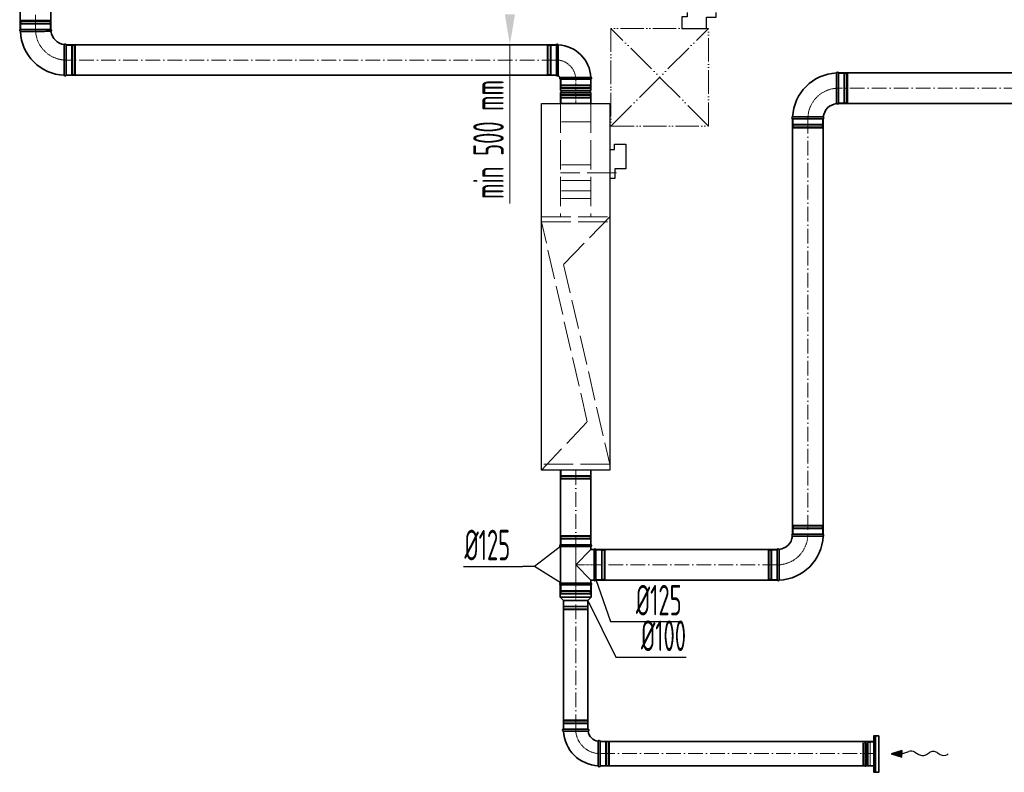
# Model space of a CAD drawing. Header units: millimetres. Extents: x -20688 to 44066, y -7315 to 67290.
# Tile 37 of 75: x 36706 to 40735, y 13286 to 16366. Entities that reach past the tile are written whole.
import ezdxf

# ---------------------------------------------------------------- set-up
doc = ezdxf.new("R2010")
doc.units = ezdxf.units.MM
for name, pattern in [('ACAD_ISO02W100', [15, 12, -3]), ('ACAD_ISO05W100', [33, 24, -3, 0, -3, 0, -3]), ('ACAD_ISO10W100', [18, 12, -3, 0, -3]), ('phl_thick', [0])]:
    doc.linetypes.add(name, pattern=pattern)
for name, color, linetype, lineweight in [('UT_KOTY - DIMENZE', 7, 'Continuous', 5), ('VZT_05 ETA (ODVOD) - OBRYS', 6, 'Continuous', 35), ('VZT_06 ETA (ODVOD) - OSA', 6, 'ACAD_ISO10W100', 5), ('VZT_21 ZAŘÍZENÍ - OBRYS', 1, 'Continuous', 30), ('VZT_22 ZAŘÍZENÍ - DETAIL', 8, 'Continuous', 5), ('VZT_30 DISTRIBUČNÍ PRVKY - OBRYS', 1, 'Continuous', 35), ('VZT_50 POPIS - OBECNE', 7, 'Continuous', 13), ('VZT_60_KOTY - DIMENZE', 7, 'Continuous', 5), ('VZT_POŽADAVKY NA STAVBU - PODHLEDY', 4, 'ACAD_ISO05W100', 5)]:
    doc.layers.add(name, color=color, linetype=linetype, lineweight=lineweight)
doc.layers.add('VZT_07 ETA (ODVOD) - NETISK', color=8, linetype='ACAD_ISO02W100', lineweight=5, plot=False)
doc.styles.add('EVORA_125', font='isocp.shx', dxfattribs={"width": 0.6, "height": 125})
doc.styles.add('ISOCP 2.5', font='isocp.shx', dxfattribs={"width": 0.6, "height": 2.5})

msp = doc.modelspace()

# ---------------------------------------------------------------- linework, layer by layer
at = {"color": 8, "lineweight": 5}
for points in [[(40160.5, 13405), (40156.6, 13406.4), (40156.6, 13361.2)], [(40160.7, 13405.9), (40160.7, 13361.2)], [(40172.4, 13405.2), (40172.4, 13361.2)], [(40176, 13406.8), (40176, 13361.2)], [(40178.7, 13408.7), (40178.7, 13361.2)], [(40201.6, 13409.7), (40186.6, 13409.7), (40186.6, 13312.7), (40201.6, 13312.7)], [(40201.6, 13409.7), (40201.6, 13312.7)], [(40160.5, 13317.5), (40156.6, 13316.1), (40156.6, 13361.2)], [(40160.7, 13316.6), (40160.7, 13361.2)], [(40172.4, 13317.3), (40172.4, 13361.2)], [(40176, 13315.7), (40176, 13361.2)], [(40178.7, 13313.7), (40178.7, 13361.2)]]:
    msp.add_lwpolyline(points, dxfattribs=at)
for points in [[(40166.7, 13413.4), (40165.3, 13407.6, 0.060863), (40165.2, 13407), (40165.2, 13361.2)], [(40166.7, 13413.4), (40168.1, 13407.4, -0.058981), (40168.2, 13406.8), (40168.2, 13361.2)], [(40186.6, 13408.7), (40178.7, 13408.7, 0.291473), (40176.3, 13407.2, 0.291473)], [(40166.7, 13309.1), (40165.3, 13314.9, -0.060863), (40165.2, 13315.5), (40165.2, 13361.2)], [(40166.7, 13309.1), (40168.1, 13315.1, 0.058981), (40168.2, 13315.7), (40168.2, 13361.2)], [(40186.6, 13313.7), (40178.7, 13313.7, -0.291473), (40176.3, 13315.3, -0.291473)]]:
    msp.add_lwpolyline(points, format="xyb", dxfattribs=at)
for centre, radius, start, end in [((40166, 13396.9), 10.5, 52.1622, 120.2824), ((40172.8, 13409), 3.88, 263.3265, 332.5007), ((40166, 13325.6), 10.5, 239.7176, 307.8378), ((40172.8, 13313.5), 3.88, 27.4993, 96.6735)]:
    msp.add_arc(centre, radius, start, end, dxfattribs=at)
at = {"layer": 'UT_KOTY - DIMENZE'}
msp.add_line((38712.1, 16263.9), (38712.1, 15613.7), dxfattribs=at)
msp.add_solid([(38691.3, 16388.9), (38733, 16388.9), (38712.1, 16263.9)], dxfattribs=at)
at = {"layer": 'VZT_05 ETA (ODVOD) - OBRYS'}
for p, q in [((36708.9, 16326.4), (36833.9, 16326.4)), ((36896.4, 16263.9), (36896.4, 16138.9)), ((38902.3, 16138.9), (38902.3, 16263.9)), ((38910, 16138.9), (38910, 16263.9)), ((38918.8, 16130.1), (39043.8, 16130.1)), ((39043.8, 16122.4), (38918.8, 16122.4)), ((38918.8, 16076.9), (38918.8, 16122.4)), ((38918.8, 16122.4), (39043.8, 16122.4)), ((39043.8, 16076.9), (39043.8, 16122.4)), ((40056.3, 16148.6), (40056.3, 16023.6)), ((39043.8, 16076.9), (38918.8, 16076.9)), ((39043.8, 16068.9), (38918.8, 16068.9)), ((38918.8, 16023.4), (38918.8, 16068.9)), ((39043.8, 16023.4), (39043.8, 16068.9)), ((39043.8, 16023.4), (38918.8, 16023.4)), ((39993.8, 15961.1), (39868.8, 15961.1)), ((39868.8, 14260.4), (39993.8, 14260.4)), ((39043.8, 14217.9), (38918.8, 14217.9)), ((39043.8, 14210.3), (38918.8, 14210.3)), ((38918.8, 14210.3), (38918.8, 14060.6)), ((39043.8, 14197.9), (38981.3, 14135.4)), ((39043.8, 14210.3), (39043.8, 14197.9)), ((39056.7, 14197.9), (39043.8, 14197.9)), ((39056.7, 14072.9), (39056.7, 14197.9)), ((39064.3, 14072.9), (39064.3, 14197.9)), ((39806.3, 14072.9), (39806.3, 14197.9)), ((38981.3, 14135.4), (39043.8, 14072.9)), ((39043.8, 14060.6), (38918.8, 14060.6)), ((39056.7, 14072.9), (39043.8, 14072.9)), ((39043.8, 14072.9), (39043.8, 14060.6)), ((39044.8, 14052.9), (38917.8, 14052.9)), ((38917.8, 14052.9), (38917.8, 14002.4)), ((38918.8, 14052.9), (39043.8, 14052.9)), ((39044.8, 14052.9), (39044.8, 14002.4)), ((39044.8, 14002.4), (38917.8, 14002.4)), ((38931.3, 13988.9), (38917.8, 14002.4)), ((39031.3, 13988.9), (38931.3, 13988.9)), ((39031.3, 13988.9), (39044.8, 14002.4)), ((39031.3, 13462.6), (38931.3, 13462.6)), ((38931.3, 13454.6), (38981.5, 13454.6)), ((39081.3, 13312.6), (39081.3, 13412.6)), ((39073.3, 13312.6), (39073.3, 13362.7))]:
    msp.add_line(p, q, dxfattribs=at)
for points in [[(36708.9, 17041.2), (36708.9, 16326.4)], [(36833.9, 17041.2), (36833.9, 16326.4)], [(36896.4, 16263.9), (38902.3, 16263.9)], [(36896.4, 16138.9), (38902.3, 16138.9)], [(39868.8, 14260.4), (39868.8, 15961.1)], [(39993.8, 14260.4), (39993.8, 15961.1)], [(38918.8, 14217.9), (38918.8, 14523.4)], [(39043.8, 14217.9), (39043.8, 14523.4)], [(39064.3, 14197.9), (39806.3, 14197.9)], [(39064.3, 14072.9), (39806.3, 14072.9)], [(38931.3, 13988.9), (38931.3, 13462.6)], [(39031.3, 13988.9), (39031.3, 13462.6)], [(40201.6, 13412.6), (39081.3, 13412.6)], [(40201.6, 13312.6), (39081.3, 13312.6)]]:
    msp.add_lwpolyline(points, dxfattribs=at)
at = {"layer": 'VZT_05 ETA (ODVOD) - OBRYS', "elevation": 0}
for points in [[(40056.3, 16148.6), (41154, 16148.6)], [(40056.3, 16023.6), (41154, 16023.6)]]:
    msp.add_lwpolyline(points, dxfattribs=at)
at = {"layer": 'VZT_05 ETA (ODVOD) - OBRYS'}
for centre, radius, start, end in [((36710.5, 16322.6), 4.17, 113.4678, 248.8928), ((36896.4, 16326.4), 187.5, 182.3607, 267.6393), ((36832.2, 16322.6), 4.17, 300.2981, 66.5322), ((36896.4, 16326.4), 62.5, 186.8302, 263.1698), ((36892.5, 16262.2), 4.17, 23.4678, 149.7019), ((38906.2, 16262.2), 4.17, 20.3309, 156.5322), ((38902.3, 16122.4), 141.5, 3.1369, 86.8631), ((36892.5, 16140.6), 4.17, 201.1072, 336.5322), ((38906.2, 16140.6), 4.17, 203.4678, 336.5322), ((38902.3, 16122.4), 16.5, 23.8093, 66.1907), ((38920.5, 16126.2), 4.17, 113.4678, 246.5322), ((39042.2, 16126.2), 4.17, 293.4678, 69.6691), ((40056.3, 15961.1), 187.5, 92.3607, 177.6393), ((40052.5, 16147), 4.17, 23.4678, 158.8928), ((38918.8, 16072.9), 4, 270, 90), ((39043.8, 16072.9), 4, 90, 270), ((40056.3, 15961.1), 62.5, 96.8302, 173.1698), ((40052.5, 16025.3), 4.17, 210.2981, 336.5322), ((39870.5, 15964.9), 4.17, 111.1072, 246.5322), ((39992.1, 15964.9), 4.17, 293.4678, 59.7019), ((39806.3, 14260.4), 62.5, 276.8302, 353.1698), ((39806.3, 14260.4), 187.5, 272.3607, 357.6393), ((39870.5, 14256.6), 4.17, 113.4678, 239.7019), ((39992.1, 14256.6), 4.17, 291.1072, 66.5322), ((38920.5, 14214.1), 4.17, 113.4678, 246.5322), ((39042.2, 14214.1), 4.17, 293.4678, 66.5322), ((39060.5, 14196.3), 4.17, 23.4678, 156.5322), ((39810.1, 14196.3), 4.17, 30.2981, 156.5322), ((38920.5, 14056.8), 4.17, 113.4678, 246.5322), ((39042.2, 14056.8), 4.17, 293.4678, 66.5322), ((39060.5, 14074.6), 4.17, 203.4678, 336.5322), ((39810.1, 14074.6), 4.17, 203.4678, 338.8928), ((38931.3, 13458.6), 4, 90, 270), ((39031.3, 13458.6), 4, 279.1478, 90), ((39081.3, 13462.6), 150, 183.0572, 266.9428), ((39081.3, 13462.6), 50, 189.1478, 260.8522), ((39077.3, 13412.6), 4, 0, 170.8522), ((39077.3, 13312.6), 4, 180, 0)]:
    msp.add_arc(centre, radius, start, end, dxfattribs=at)
for points, knots in [([(36834.3, 16319), (36834.3, 16319), (36834.3, 16319), (36833.9, 16319), (36833.6, 16319), (36832.6, 16319), (36831.8, 16319), (36828.6, 16318.9), (36825.5, 16318.9), (36816.6, 16318.9), (36810.4, 16318.8), (36796.3, 16318.8), (36788.5, 16318.8), (36772.2, 16318.8), (36764, 16318.7), (36748.1, 16318.7), (36740.7, 16318.7), (36727.5, 16318.7), (36721.9, 16318.7), (36714.9, 16318.7), (36712.8, 16318.7), (36709.8, 16318.7), (36709, 16318.7), (36709, 16318.7)], [197.067977, 197.067977, 197.067977, 197.067977, 201.792196, 201.792196, 209.190204, 209.190204, 218.040239, 218.040239, 237.760854, 237.760854, 262.206108, 262.206108, 286.831239, 286.831239, 311.323072, 311.323072, 335.946087, 335.946087, 360.704397, 360.704397, 377.088273, 377.088273, 394.105327, 394.105327, 394.105327, 394.105327]), ([(36888.9, 16264.4), (36888.9, 16264.4), (36888.9, 16262.8), (36888.9, 16256.7), (36888.9, 16252.2), (36888.8, 16240.8), (36888.8, 16234), (36888.7, 16219), (36888.7, 16210.9), (36888.7, 16194.5), (36888.7, 16186.4), (36888.7, 16171.2), (36888.7, 16164.3), (36888.7, 16152.5), (36888.7, 16147.8), (36888.6, 16141.2), (36888.6, 16139.3), (36888.6, 16139.1), (36888.6, 16139.1), (36888.6, 16139.1)], [0, 0, 0, 0, 24.235852, 24.235852, 48.531845, 48.531845, 73.024415, 73.024415, 97.570898, 97.570898, 122.078339, 122.078339, 146.53579, 146.53579, 170.957495, 170.957495, 195.359468, 195.359468, 197.168246, 197.168246, 197.168246, 197.168246]), ([(40048.9, 16023.2), (40048.9, 16023.2), (40048.9, 16023.2), (40048.9, 16023.5), (40048.9, 16023.9), (40048.9, 16024.9), (40048.9, 16025.7), (40048.8, 16028.9), (40048.8, 16032), (40048.8, 16040.9), (40048.7, 16047.1), (40048.7, 16061.2), (40048.7, 16069), (40048.7, 16085.2), (40048.6, 16093.5), (40048.6, 16109.3), (40048.6, 16116.8), (40048.6, 16130), (40048.6, 16135.6), (40048.6, 16142.5), (40048.6, 16144.7), (40048.6, 16147.7), (40048.6, 16148.5), (40048.6, 16148.5)], [197.067977, 197.067977, 197.067977, 197.067977, 201.792196, 201.792196, 209.190204, 209.190204, 218.040239, 218.040239, 237.760854, 237.760854, 262.206108, 262.206108, 286.831239, 286.831239, 311.323072, 311.323072, 335.946087, 335.946087, 360.704397, 360.704397, 377.088273, 377.088273, 394.105327, 394.105327, 394.105327, 394.105327]), ([(39994.3, 15968.6), (39994.3, 15968.6), (39992.7, 15968.6), (39986.6, 15968.6), (39982.1, 15968.6), (39970.7, 15968.7), (39963.9, 15968.7), (39948.9, 15968.7), (39940.8, 15968.8), (39924.4, 15968.8), (39916.3, 15968.8), (39901.1, 15968.8), (39894.2, 15968.8), (39882.4, 15968.8), (39877.7, 15968.8), (39871.1, 15968.8), (39869.2, 15968.8), (39869, 15968.8), (39869, 15968.8), (39869, 15968.8)], [0, 0, 0, 0, 24.235852, 24.235852, 48.531845, 48.531845, 73.024415, 73.024415, 97.570898, 97.570898, 122.078339, 122.078339, 146.53579, 146.53579, 170.957495, 170.957495, 195.359468, 195.359468, 197.168246, 197.168246, 197.168246, 197.168246]), ([(39868.4, 14253), (39868.4, 14253), (39869.9, 14253), (39876.1, 14252.9), (39880.6, 14252.9), (39892, 14252.9), (39898.8, 14252.8), (39913.8, 14252.8), (39921.8, 14252.8), (39938.2, 14252.8), (39946.3, 14252.7), (39961.5, 14252.7), (39968.4, 14252.7), (39980.2, 14252.7), (39985, 14252.7), (39991.6, 14252.7), (39993.4, 14252.7), (39993.6, 14252.7), (39993.7, 14252.7), (39993.7, 14252.7)], [0, 0, 0, 0, 24.235852, 24.235852, 48.531845, 48.531845, 73.024415, 73.024415, 97.570898, 97.570898, 122.078339, 122.078339, 146.53579, 146.53579, 170.957495, 170.957495, 195.359468, 195.359468, 197.168246, 197.168246, 197.168246, 197.168246]), ([(39813.7, 14198.4), (39813.7, 14198.4), (39813.7, 14198.3), (39813.7, 14198), (39813.7, 14197.7), (39813.8, 14196.6), (39813.8, 14195.8), (39813.8, 14192.7), (39813.8, 14189.5), (39813.8, 14180.6), (39813.9, 14174.5), (39813.9, 14160.3), (39813.9, 14152.5), (39814, 14136.3), (39814, 14128.1), (39814, 14112.2), (39814, 14104.7), (39814, 14091.5), (39814, 14086), (39814, 14079), (39814, 14076.8), (39814, 14073.9), (39814, 14073.1), (39814, 14073.1)], [197.067977, 197.067977, 197.067977, 197.067977, 201.792196, 201.792196, 209.190204, 209.190204, 218.040239, 218.040239, 237.760854, 237.760854, 262.206108, 262.206108, 286.831239, 286.831239, 311.323072, 311.323072, 335.946087, 335.946087, 360.704397, 360.704397, 377.088273, 377.088273, 394.105327, 394.105327, 394.105327, 394.105327]), ([(39032, 13454.6), (39032, 13454.6), (39030.8, 13454.6), (39026.4, 13454.6), (39022.9, 13454.6), (39014, 13454.6), (39008.7, 13454.6), (38996.7, 13454.6), (38990.3, 13454.6), (38983, 13454.6), (38982.2, 13454.6), (38981.5, 13454.6)], [157.874915, 157.874915, 157.874915, 157.874915, 176.103874, 176.103874, 195.460379, 195.460379, 215.101284, 215.101284, 234.82164, 234.82164, 237.034743, 237.034743, 237.034743, 237.034743]), ([(39073.3, 13362.7), (39073.3, 13369.1), (39073.3, 13375.4), (39073.3, 13387.5), (39073.3, 13393), (39073.4, 13402.5), (39073.4, 13406.4), (39073.4, 13411.6), (39073.4, 13413.1), (39073.4, 13413.2), (39073.4, 13413.2), (39073.4, 13413.2)], [78.71119, 78.71119, 78.71119, 78.71119, 97.804615, 97.804615, 117.523893, 117.523893, 137.264303, 137.264303, 156.831737, 156.831737, 157.874915, 157.874915, 157.874915, 157.874915])]:
    msp.add_open_spline(points, degree=3, knots=knots, dxfattribs=at)
at = {"layer": 'VZT_06 ETA (ODVOD) - OSA', "ltscale": 5}
for points in [[(36771.4, 16326.4), (36771.4, 17041.2)], [(38902.3, 16201.4), (36896.4, 16201.4)], [(39931.3, 15961.1), (39931.3, 14260.4)], [(38981.3, 14523.4), (38981.3, 14217.9)], [(39806.3, 14135.4), (39064.3, 14135.4)], [(38981.3, 13462.6), (38981.3, 13988.9)], [(39081.3, 13362.6), (40201.6, 13362.6)]]:
    msp.add_lwpolyline(points, dxfattribs=at)
at = {"layer": 'VZT_06 ETA (ODVOD) - OSA', "ltscale": 0.3, "elevation": 0}
msp.add_lwpolyline([(36896.4, 16201.4), (36896.4, 16201.4, -0.414214), (36771.4, 16326.4), (36771.4, 16326.4)], format="xyb", dxfattribs=at)
at = {"layer": 'VZT_06 ETA (ODVOD) - OSA', "ltscale": 0.3}
for points in [[(38981.3, 16122.4), (38981.3, 16122.4, 0.414214), (38902.3, 16201.4), (38902.3, 16201.4)], [(39931.3, 15961.1), (39931.3, 15961.1, -0.414214), (40056.3, 16086.1), (40056.3, 16086.1)], [(39931.3, 14260.4), (39931.3, 14260.4, -0.414214), (39806.3, 14135.4), (39806.3, 14135.4)], [(38981.3, 13462.6), (38981.3, 13462.6, 0.414214), (39081.3, 13362.6), (39081.3, 13362.6)]]:
    msp.add_lwpolyline(points, format="xyb", dxfattribs=at)
at = {"layer": 'VZT_06 ETA (ODVOD) - OSA'}
msp.add_lwpolyline([(38981.3, 16023.4), (38981.3, 16122.4)], dxfattribs=at)
at = {"layer": 'VZT_06 ETA (ODVOD) - OSA', "ltscale": 5, "elevation": 0}
msp.add_lwpolyline([(41154, 16086.1), (40056.3, 16086.1)], dxfattribs=at)
at = {"layer": 'VZT_06 ETA (ODVOD) - OSA', "ltscale": 0.3}
for points in [[(39064.3, 14135.4), (38981.3, 14135.4)], [(38981.3, 14052.9), (38981.3, 13988.9)]]:
    msp.add_lwpolyline(points, dxfattribs=at)
at = {"layer": 'VZT_07 ETA (ODVOD) - NETISK', "ltscale": 0.4}
for p, q in [((36710.4, 16359.9), (36832.4, 16359.9)), ((36710.4, 16359.4), (36710.4, 16359.9)), ((36710.4, 16359.4), (36832.4, 16359.4)), ((36711.4, 16364.4), (36831.4, 16364.4)), ((36711.4, 16360.4), (36711.4, 16364.4)), ((36711.4, 16360.4), (36831.4, 16360.4)), ((36712.4, 16359.9), (36712.4, 16360.4)), ((36712.4, 16352.4), (36712.4, 16359.4)), ((36830.4, 16359.9), (36830.4, 16360.4)), ((36830.4, 16352.4), (36830.4, 16359.4)), ((36831.4, 16360.4), (36831.4, 16364.4)), ((36832.4, 16359.4), (36832.4, 16359.9)), ((36710.4, 16352.4), (36832.4, 16352.4)), ((36710.4, 16351.9), (36710.4, 16352.4)), ((36710.4, 16351.9), (36832.4, 16351.9)), ((36711.4, 16348.4), (36831.4, 16348.4)), ((36711.4, 16326.4), (36711.4, 16348.4)), ((36712.4, 16348.4), (36712.4, 16351.9)), ((36830.4, 16348.4), (36830.4, 16351.9)), ((36831.4, 16326.4), (36831.4, 16348.4)), ((36832.4, 16351.9), (36832.4, 16352.4)), ((36896.4, 16261.4), (36918.4, 16261.4)), ((36918.4, 16261.4), (36918.4, 16141.4)), ((36918.4, 16260.4), (36921.9, 16260.4)), ((36921.9, 16262.4), (36921.9, 16140.4)), ((36921.9, 16262.4), (36922.4, 16262.4)), ((36922.4, 16262.4), (36922.4, 16140.4)), ((36922.4, 16260.4), (36929.4, 16260.4)), ((36929.4, 16262.4), (36929.4, 16140.4)), ((36929.4, 16262.4), (36929.9, 16262.4)), ((36929.9, 16262.4), (36929.9, 16140.4)), ((36929.9, 16260.4), (36930.4, 16260.4)), ((36930.4, 16261.4), (36930.4, 16141.4)), ((36930.4, 16261.4), (36934.4, 16261.4)), ((36934.4, 16261.4), (36934.4, 16141.4)), ((38864.3, 16141.4), (38864.3, 16261.4)), ((38868.3, 16261.4), (38864.3, 16261.4)), ((38868.3, 16141.4), (38868.3, 16261.4)), ((38868.8, 16260.4), (38868.3, 16260.4)), ((38868.8, 16140.4), (38868.8, 16262.4)), ((38869.3, 16262.4), (38868.8, 16262.4)), ((38869.3, 16140.4), (38869.3, 16262.4)), ((38876.3, 16260.4), (38869.3, 16260.4)), ((38876.3, 16140.4), (38876.3, 16262.4)), ((38876.8, 16262.4), (38876.3, 16262.4)), ((38876.8, 16140.4), (38876.8, 16262.4)), ((38880.3, 16260.4), (38876.8, 16260.4)), ((38880.3, 16141.4), (38880.3, 16261.4)), ((38902.3, 16261.4), (38880.3, 16261.4)), ((36896.4, 16141.4), (36918.4, 16141.4)), ((36918.4, 16142.4), (36921.9, 16142.4)), ((36921.9, 16140.4), (36922.4, 16140.4)), ((36922.4, 16142.4), (36929.4, 16142.4)), ((36929.4, 16140.4), (36929.9, 16140.4)), ((36929.9, 16142.4), (36930.4, 16142.4)), ((36930.4, 16141.4), (36934.4, 16141.4)), ((38868.3, 16141.4), (38864.3, 16141.4)), ((38868.8, 16142.4), (38868.3, 16142.4)), ((38869.3, 16140.4), (38868.8, 16140.4)), ((38876.3, 16142.4), (38869.3, 16142.4)), ((38876.8, 16140.4), (38876.3, 16140.4)), ((38880.3, 16142.4), (38876.8, 16142.4)), ((38902.3, 16141.4), (38880.3, 16141.4)), ((38921.3, 16100.4), (38921.3, 16122.4)), ((39041.3, 16100.4), (39041.3, 16122.4)), ((40056.3, 16146.1), (40078.3, 16146.1)), ((40078.3, 16146.1), (40078.3, 16026.1)), ((40078.3, 16145.1), (40081.8, 16145.1)), ((40081.8, 16147.1), (40081.8, 16025.1)), ((40081.8, 16147.1), (40082.3, 16147.1)), ((40082.3, 16147.1), (40082.3, 16025.1)), ((40082.3, 16145.1), (40089.3, 16145.1)), ((40089.3, 16147.1), (40089.3, 16025.1)), ((40089.3, 16147.1), (40089.8, 16147.1)), ((40089.8, 16147.1), (40089.8, 16025.1)), ((40089.8, 16145.1), (40090.3, 16145.1)), ((40090.3, 16146.1), (40090.3, 16026.1)), ((40090.3, 16146.1), (40094.3, 16146.1)), ((40094.3, 16146.1), (40094.3, 16026.1)), ((38920.3, 16096.9), (39042.3, 16096.9)), ((38920.3, 16096.4), (38920.3, 16096.9)), ((38920.3, 16096.4), (39042.3, 16096.4)), ((38920.3, 16089.4), (39042.3, 16089.4)), ((38920.3, 16088.9), (38920.3, 16089.4)), ((38920.3, 16088.9), (39042.3, 16088.9)), ((38921.3, 16100.4), (39041.3, 16100.4)), ((38921.3, 16088.4), (39041.3, 16088.4)), ((38921.3, 16084.4), (38921.3, 16088.4)), ((38921.3, 16084.4), (39041.3, 16084.4)), ((38922.3, 16096.9), (38922.3, 16100.4)), ((38922.3, 16089.4), (38922.3, 16096.4)), ((38922.3, 16088.4), (38922.3, 16088.9)), ((39040.3, 16096.9), (39040.3, 16100.4)), ((39040.3, 16089.4), (39040.3, 16096.4)), ((39040.3, 16088.4), (39040.3, 16088.9)), ((39041.3, 16084.4), (39041.3, 16088.4)), ((39042.3, 16096.4), (39042.3, 16096.9)), ((39042.3, 16088.9), (39042.3, 16089.4)), ((38920.3, 16056.9), (39042.3, 16056.9)), ((38920.3, 16056.4), (38920.3, 16056.9)), ((38920.3, 16056.4), (39042.3, 16056.4)), ((38920.3, 16049.4), (39042.3, 16049.4)), ((38920.3, 16048.9), (38920.3, 16049.4)), ((38920.3, 16048.9), (39042.3, 16048.9)), ((38921.3, 16061.4), (39041.3, 16061.4)), ((38921.3, 16057.4), (38921.3, 16061.4)), ((38921.3, 16057.4), (39041.3, 16057.4)), ((38921.3, 16045.4), (39041.3, 16045.4)), ((38921.3, 16023.4), (38921.3, 16045.4)), ((38922.3, 16056.9), (38922.3, 16057.4)), ((38922.3, 16049.4), (38922.3, 16056.4)), ((38922.3, 16045.4), (38922.3, 16048.9)), ((39040.3, 16056.9), (39040.3, 16057.4)), ((39040.3, 16049.4), (39040.3, 16056.4)), ((39040.3, 16045.4), (39040.3, 16048.9)), ((39041.3, 16057.4), (39041.3, 16061.4)), ((39041.3, 16023.4), (39041.3, 16045.4)), ((39042.3, 16056.4), (39042.3, 16056.9)), ((39042.3, 16048.9), (39042.3, 16049.4)), ((40056.3, 16026.1), (40078.3, 16026.1)), ((40078.3, 16027.1), (40081.8, 16027.1)), ((40081.8, 16025.1), (40082.3, 16025.1)), ((40082.3, 16027.1), (40089.3, 16027.1)), ((40089.3, 16025.1), (40089.8, 16025.1)), ((40089.8, 16027.1), (40090.3, 16027.1)), ((40090.3, 16026.1), (40094.3, 16026.1)), ((39871.3, 15961.1), (39871.3, 15939.1)), ((39991.3, 15961.1), (39991.3, 15939.1)), ((39992.3, 15935.6), (39870.3, 15935.6)), ((39870.3, 15935.6), (39870.3, 15935.1)), ((39992.3, 15935.1), (39870.3, 15935.1)), ((39992.3, 15928.1), (39870.3, 15928.1)), ((39870.3, 15928.1), (39870.3, 15927.6)), ((39992.3, 15927.6), (39870.3, 15927.6)), ((39991.3, 15939.1), (39871.3, 15939.1)), ((39991.3, 15927.1), (39871.3, 15927.1)), ((39871.3, 15927.1), (39871.3, 15923.1)), ((39991.3, 15923.1), (39871.3, 15923.1)), ((39872.3, 15939.1), (39872.3, 15935.6)), ((39872.3, 15935.1), (39872.3, 15928.1)), ((39872.3, 15927.6), (39872.3, 15927.1)), ((39990.3, 15939.1), (39990.3, 15935.6)), ((39990.3, 15935.1), (39990.3, 15928.1)), ((39990.3, 15927.6), (39990.3, 15927.1)), ((39991.3, 15927.1), (39991.3, 15923.1)), ((39992.3, 15935.6), (39992.3, 15935.1)), ((39992.3, 15928.1), (39992.3, 15927.6)), ((38921.3, 14523.4), (38921.3, 14501.4)), ((39041.3, 14523.4), (39041.3, 14501.4)), ((38920.3, 14497.9), (39042.3, 14497.9)), ((38920.3, 14497.9), (38920.3, 14497.4)), ((38920.3, 14497.4), (39042.3, 14497.4)), ((38920.3, 14490.4), (39042.3, 14490.4)), ((38920.3, 14490.4), (38920.3, 14489.9)), ((38920.3, 14489.9), (39042.3, 14489.9)), ((38921.3, 14501.4), (39041.3, 14501.4)), ((38921.3, 14489.4), (39041.3, 14489.4)), ((38921.3, 14489.4), (38921.3, 14485.4)), ((38921.3, 14485.4), (39041.3, 14485.4)), ((38922.3, 14501.4), (38922.3, 14497.9)), ((38922.3, 14497.4), (38922.3, 14490.4)), ((38922.3, 14489.9), (38922.3, 14489.4)), ((39040.3, 14501.4), (39040.3, 14497.9)), ((39040.3, 14497.4), (39040.3, 14490.4)), ((39040.3, 14489.9), (39040.3, 14489.4)), ((39041.3, 14489.4), (39041.3, 14485.4)), ((39042.3, 14497.9), (39042.3, 14497.4)), ((39042.3, 14490.4), (39042.3, 14489.9)), ((39870.3, 14293.9), (39992.3, 14293.9)), ((39870.3, 14293.4), (39870.3, 14293.9)), ((39870.3, 14293.4), (39992.3, 14293.4)), ((39870.3, 14286.4), (39992.3, 14286.4)), ((39870.3, 14285.9), (39870.3, 14286.4)), ((39870.3, 14285.9), (39992.3, 14285.9)), ((39871.3, 14298.4), (39991.3, 14298.4)), ((39871.3, 14294.4), (39871.3, 14298.4)), ((39871.3, 14294.4), (39991.3, 14294.4)), ((39871.3, 14282.4), (39991.3, 14282.4)), ((39871.3, 14260.4), (39871.3, 14282.4)), ((39872.3, 14293.9), (39872.3, 14294.4)), ((39872.3, 14286.4), (39872.3, 14293.4)), ((39872.3, 14282.4), (39872.3, 14285.9)), ((39990.3, 14293.9), (39990.3, 14294.4)), ((39990.3, 14286.4), (39990.3, 14293.4)), ((39990.3, 14282.4), (39990.3, 14285.9)), ((39991.3, 14294.4), (39991.3, 14298.4)), ((39991.3, 14260.4), (39991.3, 14282.4)), ((39992.3, 14293.4), (39992.3, 14293.9)), ((39992.3, 14285.9), (39992.3, 14286.4)), ((39042.3, 14251.4), (38920.3, 14251.4)), ((38920.3, 14250.9), (38920.3, 14251.4)), ((39042.3, 14250.9), (38920.3, 14250.9)), ((39042.3, 14243.9), (38920.3, 14243.9)), ((38920.3, 14243.4), (38920.3, 14243.9)), ((39042.3, 14243.4), (38920.3, 14243.4)), ((39041.3, 14255.9), (38921.3, 14255.9)), ((38921.3, 14251.9), (38921.3, 14255.9)), ((39041.3, 14251.9), (38921.3, 14251.9)), ((39041.3, 14239.9), (38921.3, 14239.9)), ((38921.3, 14217.9), (38921.3, 14239.9)), ((38922.3, 14251.4), (38922.3, 14251.9)), ((38922.3, 14243.9), (38922.3, 14250.9)), ((38922.3, 14239.9), (38922.3, 14243.4)), ((39040.3, 14251.4), (39040.3, 14251.9)), ((39040.3, 14243.9), (39040.3, 14250.9)), ((39040.3, 14239.9), (39040.3, 14243.4)), ((39041.3, 14251.9), (39041.3, 14255.9)), ((39041.3, 14217.9), (39041.3, 14239.9)), ((39042.3, 14250.9), (39042.3, 14251.4)), ((39042.3, 14243.4), (39042.3, 14243.9)), ((39064.3, 14195.4), (39086.3, 14195.4)), ((39086.3, 14075.4), (39086.3, 14195.4)), ((39086.3, 14194.4), (39089.8, 14194.4)), ((39089.8, 14074.4), (39089.8, 14196.4)), ((39089.8, 14196.4), (39090.3, 14196.4)), ((39090.3, 14074.4), (39090.3, 14196.4)), ((39090.3, 14194.4), (39097.3, 14194.4)), ((39097.3, 14074.4), (39097.3, 14196.4)), ((39097.3, 14196.4), (39097.8, 14196.4)), ((39097.8, 14074.4), (39097.8, 14196.4)), ((39097.8, 14194.4), (39098.3, 14194.4)), ((39098.3, 14075.4), (39098.3, 14195.4)), ((39098.3, 14195.4), (39102.3, 14195.4)), ((39102.3, 14075.4), (39102.3, 14195.4)), ((39768.3, 14075.4), (39768.3, 14195.4)), ((39772.3, 14195.4), (39768.3, 14195.4)), ((39772.3, 14075.4), (39772.3, 14195.4)), ((39772.8, 14194.4), (39772.3, 14194.4)), ((39772.8, 14074.4), (39772.8, 14196.4)), ((39773.3, 14196.4), (39772.8, 14196.4)), ((39773.3, 14074.4), (39773.3, 14196.4)), ((39780.3, 14194.4), (39773.3, 14194.4)), ((39780.3, 14074.4), (39780.3, 14196.4)), ((39780.8, 14196.4), (39780.3, 14196.4)), ((39780.8, 14074.4), (39780.8, 14196.4)), ((39784.3, 14194.4), (39780.8, 14194.4)), ((39784.3, 14075.4), (39784.3, 14195.4)), ((39806.3, 14195.4), (39784.3, 14195.4)), ((39064.3, 14075.4), (39086.3, 14075.4)), ((39086.3, 14076.4), (39089.8, 14076.4)), ((39089.8, 14074.4), (39090.3, 14074.4)), ((39090.3, 14076.4), (39097.3, 14076.4)), ((39097.3, 14074.4), (39097.8, 14074.4)), ((39097.8, 14076.4), (39098.3, 14076.4)), ((39098.3, 14075.4), (39102.3, 14075.4)), ((39772.3, 14075.4), (39768.3, 14075.4)), ((39772.8, 14076.4), (39772.3, 14076.4)), ((39773.3, 14074.4), (39772.8, 14074.4)), ((39780.3, 14076.4), (39773.3, 14076.4)), ((39780.8, 14074.4), (39780.3, 14074.4)), ((39784.3, 14076.4), (39780.8, 14076.4)), ((39806.3, 14075.4), (39784.3, 14075.4)), ((39042.3, 14027.4), (38920.3, 14027.4)), ((38920.3, 14026.9), (38920.3, 14027.4)), ((39042.3, 14026.9), (38920.3, 14026.9)), ((39042.3, 14019.9), (38920.3, 14019.9)), ((38920.3, 14019.4), (38920.3, 14019.9)), ((38921.3, 14030.9), (38921.3, 14052.9)), ((39041.3, 14030.9), (38921.3, 14030.9)), ((38922.3, 14027.4), (38922.3, 14030.9)), ((38922.3, 14019.9), (38922.3, 14026.9)), ((39040.3, 14027.4), (39040.3, 14030.9)), ((39040.3, 14019.9), (39040.3, 14026.9)), ((39041.3, 14030.9), (39041.3, 14052.9)), ((39042.3, 14026.9), (39042.3, 14027.4)), ((39042.3, 14019.4), (39042.3, 14019.9)), ((39042.3, 14019.4), (38920.3, 14019.4)), ((39041.3, 14018.9), (38921.3, 14018.9)), ((38921.3, 14014.9), (38921.3, 14018.9)), ((39041.3, 14014.9), (38921.3, 14014.9)), ((38922.3, 14018.9), (38922.3, 14019.4)), ((38932.3, 13966.9), (38932.3, 13988.9)), ((39030.3, 13966.9), (39030.3, 13988.9)), ((39040.3, 14018.9), (39040.3, 14019.4)), ((39041.3, 14014.9), (39041.3, 14018.9)), ((38931.3, 13963.4), (39031.3, 13963.4)), ((38931.3, 13962.9), (38931.3, 13963.4)), ((38931.3, 13962.9), (39031.3, 13962.9)), ((38931.3, 13955.9), (39031.3, 13955.9)), ((38931.3, 13955.4), (38931.3, 13955.9)), ((38931.3, 13955.4), (39031.3, 13955.4)), ((38932.3, 13966.9), (39030.3, 13966.9)), ((38932.3, 13954.9), (39030.3, 13954.9)), ((38932.3, 13950.9), (38932.3, 13954.9)), ((38932.3, 13950.9), (39030.3, 13950.9)), ((38933.3, 13963.4), (38933.3, 13966.9)), ((38933.3, 13955.9), (38933.3, 13962.9)), ((38933.3, 13954.9), (38933.3, 13955.4)), ((39029.3, 13963.4), (39029.3, 13966.9)), ((39029.3, 13955.9), (39029.3, 13962.9)), ((39029.3, 13954.9), (39029.3, 13955.4)), ((39030.3, 13950.9), (39030.3, 13954.9)), ((39031.3, 13962.9), (39031.3, 13963.4)), ((39031.3, 13955.4), (39031.3, 13955.9)), ((38932.3, 13500.6), (39030.3, 13500.6)), ((38932.3, 13500.6), (38932.3, 13496.6)), ((38932.3, 13496.6), (39030.3, 13496.6)), ((38933.3, 13496.6), (38933.3, 13496.1)), ((39029.3, 13496.6), (39029.3, 13496.1)), ((39030.3, 13500.6), (39030.3, 13496.6)), ((38931.3, 13496.1), (39031.3, 13496.1)), ((38931.3, 13496.1), (38931.3, 13495.6)), ((38931.3, 13495.6), (39031.3, 13495.6)), ((38931.3, 13488.6), (39031.3, 13488.6)), ((38931.3, 13488.6), (38931.3, 13488.1)), ((38931.3, 13488.1), (39031.3, 13488.1)), ((38932.3, 13484.6), (39030.3, 13484.6)), ((38932.3, 13484.6), (38932.3, 13462.6)), ((38933.3, 13495.6), (38933.3, 13488.6)), ((38933.3, 13488.1), (38933.3, 13484.6)), ((39029.3, 13495.6), (39029.3, 13488.6)), ((39029.3, 13488.1), (39029.3, 13484.6)), ((39030.3, 13484.6), (39030.3, 13462.6)), ((39031.3, 13496.1), (39031.3, 13495.6)), ((39031.3, 13488.6), (39031.3, 13488.1)), ((39081.3, 13411.6), (39103.3, 13411.6)), ((39103.3, 13313.6), (39103.3, 13411.6)), ((39103.3, 13410.6), (39106.8, 13410.6)), ((39106.8, 13312.6), (39106.8, 13412.6)), ((39106.8, 13412.6), (39107.3, 13412.6)), ((39107.3, 13312.6), (39107.3, 13412.6)), ((39107.3, 13410.6), (39114.3, 13410.6)), ((39114.3, 13312.6), (39114.3, 13412.6)), ((39114.3, 13412.6), (39114.8, 13412.6)), ((39114.8, 13312.6), (39114.8, 13412.6)), ((39114.8, 13410.6), (39115.3, 13410.6)), ((39115.3, 13313.6), (39115.3, 13411.6)), ((39115.3, 13411.6), (39119.3, 13411.6)), ((39119.3, 13313.6), (39119.3, 13411.6)), ((39081.3, 13313.6), (39103.3, 13313.6)), ((39103.3, 13314.6), (39106.8, 13314.6)), ((39106.8, 13312.6), (39107.3, 13312.6)), ((39107.3, 13314.6), (39114.3, 13314.6)), ((39114.3, 13312.6), (39114.8, 13312.6)), ((39114.8, 13314.6), (39115.3, 13314.6)), ((39115.3, 13313.6), (39119.3, 13313.6))]:
    msp.add_line(p, q, dxfattribs=at)
msp.add_lwpolyline([(38981.3, 14217.9), (38981.3, 14052.9)], dxfattribs=at)
at = {"layer": 'VZT_21 ZAŘÍZENÍ - OBRYS'}
for points in [[(39437.6, 16396.1), (39437.6, 16377.6), (39415.1, 16377.6), (39415.1, 16330.9), (39516.8, 16330.9), (39516.8, 16376.3), (39556.7, 16376.3), (39556.7, 16396.1)], [(39121.3, 15835.1), (39139.9, 15835.1), (39139.9, 15857.6), (39186.5, 15857.6), (39186.5, 15755.9), (39141.1, 15755.9), (39141.1, 15716), (39121.3, 15716)]]:
    msp.add_lwpolyline(points, dxfattribs=at)
msp.add_lwpolyline([(38841.3, 14523.4), (38841.3, 16023.4), (39121.3, 16023.4), (39121.3, 14523.4)], close=True, dxfattribs=at)
at = {"layer": 'VZT_22 ZAŘÍZENÍ - DETAIL', "linetype": 'ACAD_ISO02W100', "lineweight": 5, "ltscale": 10}
for points in [[(38918.8, 16023.4), (38918.8, 15559.6)], [(39043.8, 16023.4), (39043.8, 15559.6)], [(39043.8, 15948), (38918.8, 15948)], [(39043.8, 15772.2), (38918.8, 15772.2)], [(39148.9, 15739.8), (38918.8, 15739.8)], [(39043.8, 15708.9), (38918.8, 15708.9)], [(39043.8, 15665.9), (38918.8, 15665.9)], [(39043.8, 15635.1), (38918.8, 15635.1)], [(38841.3, 15559.6), (39121.3, 15559.6)], [(39121.3, 15559.6), (38931.3, 15365), (39121.3, 14547.3)], [(38841.3, 14523.4), (39028.5, 14720.8), (38841.3, 15539.1)], [(38841.3, 15539.1), (39121.3, 15539.1)], [(39121.3, 14547.3), (38841.3, 14547.3)]]:
    msp.add_lwpolyline(points, dxfattribs=at)
at = {"layer": 'VZT_30 DISTRIBUČNÍ PRVKY - OBRYS'}
msp.add_lwpolyline([(40221.6, 13436.2), (40221.6, 13286.2), (40201.6, 13286.2), (40201.6, 13436.2)], close=True, dxfattribs=at)
msp.add_lwpolyline([(40208.3, 13286.2), (40208.3, 13436.2)], dxfattribs=at)
at = {"layer": 'VZT_50 POPIS - OBECNE', "color": 0, "lineweight": -2}
for p, q in [((40315.1, 13375.8), (40272.3, 13361.2)), ((40315.1, 13375.8), (40315.3, 13361.8)), ((40272.3, 13361.2), (40315.5, 13347.9)), ((40315.3, 13361.8), (40343.9, 13371.5)), ((40315.5, 13347.9), (40315.3, 13361.8)), ((40369.4, 13369.3), (40385.9, 13358.9)), ((40416.9, 13359.3), (40428.8, 13367.3)), ((40459.8, 13367.7), (40472.7, 13359.5))]:
    msp.add_line(p, q, dxfattribs=at)
at = {"layer": 'VZT_50 POPIS - OBECNE'}
msp.add_line((40502.9, 13359.4), (40506, 13361.2), dxfattribs=at)
at = {"layer": 'VZT_50 POPIS - OBECNE', "color": 0, "lineweight": -2}
for centre, start_param, end_param in [((40354, 13359.7), 3.908129, 5.191299), ((40401.3, 13368.4), 0.766537, 2.375056), ((40444.4, 13358.1), 3.908129, 5.516649), ((40488.1, 13369), 0.766537, 2.320574)]:
    msp.add_ellipse(centre, major_axis=(-21.5, -0.3), ratio=0.625, start_param=start_param, end_param=end_param, dxfattribs=at)
msp.add_solid([(40315.1, 13375.8), (40315.5, 13347.9), (40272.3, 13361.2)], dxfattribs=at)
at = {"layer": 'VZT_60_KOTY - DIMENZE', "linetype": 'ByBlock', "lineweight": -2}
for p, q in [((38813.3, 14128.9), (38763.3, 14128.9)), ((39124.1, 13903.2), (39174.1, 13903.2)), ((39145.3, 13757.6), (39195.3, 13757.6))]:
    msp.add_line(p, q, dxfattribs=at)
at = {"layer": 'VZT_60_KOTY - DIMENZE', "linetype": 'ByBlock', "lineweight": -2, "elevation": 0}
for points in [[(38918.8, 14210.3), (38813.3, 14128.9)], [(38522.7, 14128.9), (38763.3, 14128.9)], [(38922.2, 14060.6), (38813.3, 14128.9)], [(39064.3, 14075.4), (39124.1, 13903.2)], [(39124.1, 13903.2), (39124.1, 13903.2)], [(39124.1, 13903.2), (39124.1, 13903.2)], [(39174.1, 13903.2), (39414.7, 13903.2)]]:
    msp.add_lwpolyline(points, dxfattribs=at)
at = {"layer": 'VZT_60_KOTY - DIMENZE', "linetype": 'ByBlock', "lineweight": -2}
for points in [[(39031.3, 13988.9), (39145.3, 13757.6)], [(39145.3, 13757.6), (39145.3, 13757.6)], [(39145.3, 13757.6), (39145.3, 13757.6)], [(39195.3, 13757.6), (39432.9, 13757.6)]]:
    msp.add_lwpolyline(points, dxfattribs=at)
at = {"layer": 'VZT_POŽADAVKY NA STAVBU - PODHLEDY', "ltscale": 5}
for p, q in [((39525.2, 15931.1), (39125.2, 16331.1)), ((39125.2, 15931.1), (39525.2, 16331.1))]:
    msp.add_line(p, q, dxfattribs=at)
at = {"layer": 'VZT_POŽADAVKY NA STAVBU - PODHLEDY', "ltscale": 4}
for p, q in [((39525.2, 16331.1), (39125.2, 16331.1)), ((39125.2, 16331.1), (39125.2, 15931.1)), ((39525.2, 15931.1), (39525.2, 16331.1)), ((39125.2, 15931.1), (39525.2, 15931.1))]:
    msp.add_line(p, q, dxfattribs=at)

# ---------------------------------------------------------------- texts
at = {"layer": 'UT_KOTY - DIMENZE', "insert": (38624.6, 15876.3), "char_height": 125, "attachment_point": 5, "rotation": 90, "style": 'ISOCP 2.5'}
msp.add_mtext('min 500 mm', dxfattribs=at)
at = {"layer": 'VZT_60_KOTY - DIMENZE', "linetype": 'phl_thick', "char_height": 125, "attachment_point": 3, "style": 'EVORA_125'}
for s, insert in [('%%C125', (38713.3, 14278.9)), ('%%C125', (39414.7, 14053.2)), ('%%C100', (39432.9, 13907.6))]:
    msp.add_mtext(s, dxfattribs=dict(at, insert=insert))

doc.saveas('drawing.dxf')
